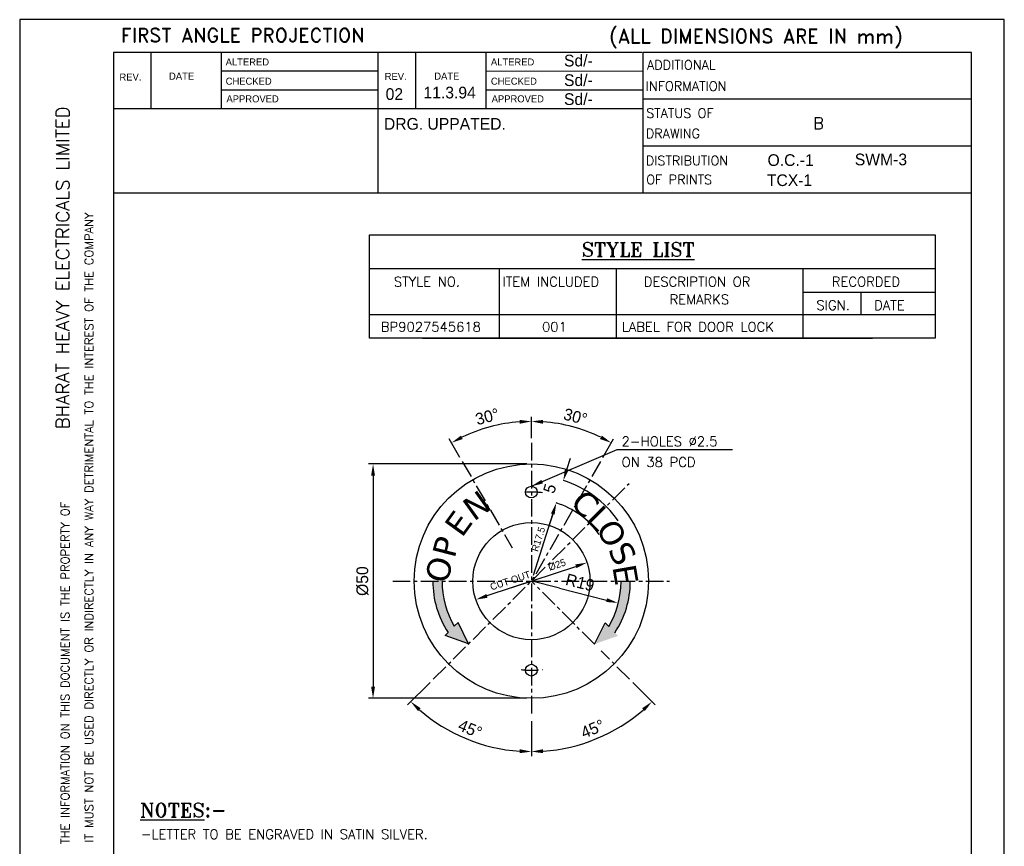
# Model space of a CAD drawing. Extents: x 817 to 1027, y 1009 to 1306.
# Tile 5 of 5: x 817 to 1027, y 1130 to 1306. Entities that reach past the tile are written whole.
import ezdxf
from ezdxf.enums import TextEntityAlignment as Align

# ---------------------------------------------------------------- set-up
doc = ezdxf.new("R2010")
doc.units = 0
doc.header["$MEASUREMENT"] = 0
doc.linetypes.add('CENTER', pattern=[2, 1.25, -0.25, 0.25, -0.25])
doc.layers.get('0').update_dxf_attribs({"linetype": 'CONTINUOUS'})
doc.layers.get('DEFPOINTS').update_dxf_attribs({"linetype": 'CONTINUOUS'})
for name, color, linetype in [('1', 3, 'CENTER'), ('4', 7, 'CONTINUOUS'), ('DIM', 1, 'CONTINUOUS'), ('TEXT', 3, 'CONTINUOUS')]:
    doc.layers.add(name, color=color, linetype=linetype)
doc.styles.add('D', font='verdana.TTF')
doc.styles.add('ROMAND', font='romand')
doc.styles.add('ROMANS', font='romans')
doc.styles.add('ROMANT', font='romant.shx')
doc.dimstyles.get("Standard").update_dxf_attribs({"dimtxt": 2.5, "dimasz": 2.5, "dimexe": 1, "dimexo": 1, "dimgap": 1, "dimtad": 1, "dimdec": 1, "dimzin": 12, "dimdsep": 46, "dimtxsty": 'Standard', "dimcen": 0.09, "dimclrd": 1, "dimclre": 1, "dimclrt": 1, "dimadec": 0, "dimazin": 3, "dimtfac": 1, "dimtdec": 1, "dimtofl": 0, "dimtmove": 0, "dimatfit": 3, "dimfxl": 0, "dimtolj": 1, "dimtzin": 0, "dimarcsym": 0})

# ---------------------------------------------------------------- blocks, each defined once
blk = doc.blocks.new('A4')
for p, q in [((0, 297), (0, 0)), ((210, 297), (0, 297)), ((210, 0), (210, 297)), ((132.79, 290), (20, 290)), ((20, 290), (20, 7)), ((28, 290), (28, 278)), ((43, 290), (43, 277.99)), ((76.4, 290), (76.4, 260)), ((84.4, 290), (84.4, 277.98)), ((99.4, 290), (99.4, 277.98)), ((133, 260), (133, 290)), ((203, 290), (133, 290)), ((203, 7), (203, 290)), ((76.4, 285.99), (43, 285.99)), ((133, 285.97), (99.4, 285.98)), ((20, 282), (20, 282)), ((76.4, 281.99), (43, 281.99)), ((133, 281.97), (99.4, 281.98)), ((203, 280), (133, 280)), ((133, 277.97), (20, 278)), ((203, 270), (133, 270)), ((203, 260), (20, 260))]:
    blk.add_line(p, q)
at = {"style": 'ROMANS'}
for tag, p, width in [('SHTNO', (13.78, 110.33), 0.8), ('REV_NO', (13.8, 101.04), 0.8), ('DRG_NO', (13.88, 72.7), 0.9)]:
    blk.add_attdef(tag, p, '', height=2.8, rotation=90, dxfattribs=dict(at, width=width))
at = {"color": 7, "style": 'ROMANS'}
for tag, height, p in [('DRN_BY', 2, (149.82, 56.82)), ('DRN_DATE', 1.5, (180.8, 56.66)), ('CHD_BY', 2, (149.82, 50.82)), ('CHD_DATE', 1.5, (180.7, 51.14)), ('APP_BY', 2, (149.82, 44.81)), ('APP_DATE', 1.5, (180.7, 44.64)), ('SCALE', 2.5, (100.77, 30.22)), ('ITNO', 2.5, (181.7, 30.87)), ('NOIT', 2.5, (197.04, 30.38)), ('REFTOASSY', 2.5, (147.44, 29.6)), ('REV_NO', 3.5, (197.3, 16.45)), ('SHTNO', 2.5, (157.79, 10.06)), ('NOSHT', 2.5, (199.43, 10.04))]:
    blk.add_attdef(tag, text='', height=height, dxfattribs=at).set_placement(p, align=Align.MIDDLE)
for tag, p, height in [('DRN_SIGN', (159.64, 55.29), 1), ('CHD_SIGN', (159.2, 49.18), 1), ('APP_SIGN', (159.2, 43.06), 1), ('TITLE1', (42.35, 16.76), 3.5), ('TITLE2', (42.35, 10.55), 3.5)]:
    blk.add_attdef(tag, p, '', height=height, dxfattribs=at)
at = {"color": 7, "style": 'ROMANS', "width": 0.8}
blk.add_attdef('WEIGHT', text='', height=2.3, dxfattribs=at).set_placement((119.67, 29.96), align=Align.MIDDLE)
at = {"color": 7, "style": 'ROMANS', "width": 1.5}
blk.add_attdef('DRG_NO', (133.59, 15.09), '', height=3.5, dxfattribs=at)
at = {"layer": 'TEXT'}
for s, height, style, p in [('FIRST ANGLE PROJECTION', 3, 'ROMAND', (21.58, 292.18)), ('(ALL DIMENSIONS ARE IN mm)', 3, 'ROMAND', (125.77, 292.01)), ('ADDITIONAL', 2, 'ROMANS', (133.78, 286.34)), ('INFORMATION', 2, 'ROMANS', (133.51, 281.82)), ('STATUS OF ', 2, 'ROMANS', (133.62, 276.06)), ('DRAWING', 2, 'ROMANS', (133.53, 271.72)), ('DISTRIBUTION', 2, 'ROMANS', (133.53, 265.92)), ('OF PRINTS', 2, 'ROMANS', (133.62, 261.87))]:
    blk.add_text(s, height=height, dxfattribs=dict(at, style=style)).set_placement(p)
for s, p in [('ALTERED', (43.93, 287.22)), ('ALTERED', (100.5, 287.22)), ('DATE', (31.85, 284.2)), ('REV.', (77.85, 284.15)), ('DATE', (88.42, 284.2)), ('REV.', (21.28, 284.01)), ('CHECKED', (43.93, 283.12)), ('CHECKED', (100.5, 283.12)), ('APPROVED', (44.1, 279.35)), ('APPROVED', (100.66, 279.35))]:
    blk.add_text(s, height=1.5, dxfattribs=at).set_placement(p)
at = {"layer": 'TEXT', "style": 'ROMAND', "width": 0.868356}
blk.add_text('BHARAT HEAVY ELECTRICALS LIMITED', height=2.8, rotation=90, dxfattribs=at).set_placement((10.57, 209.62), (10.57, 278.51), align=Align.FIT)
at = {"layer": 'TEXT', "style": 'ROMAND'}
for s, p in [('IT MUST NOT BE USED DIRECTLY OR INDIRECTLY IN ANY WAY DETRIMENTAL TO THE INTEREST OF THE COMPANY', (15.67, 121.4)), ('THE INFORMATION ON THIS DOCUMENT IS THE PROPERTY OF', (10.59, 121.04))]:
    blk.add_text(s, height=1.8, rotation=90, dxfattribs=at).set_placement(p)
blk = doc.blocks.new('*D19')
at = {"layer": 'DEFPOINTS', "color": 0}
for p in [(926.19, 1215.64), (947.02, 1206.96), (905.27, 1165.22), (926.19, 1157.23), (908, 1154.63)]:
    blk.add_point(p, dxfattribs=at)
at = {"layer": 'DIM', "color": 1, "lineweight": -2}
for p, q in [((904.57, 1164.51), (899.76, 1159.7)), ((926.19, 1156.23), (926.19, 1148.75))]:
    blk.add_line(p, q, dxfattribs=at)
blk.add_arc((926.19, 1186.13), 36.38, 228.9381, 266.0619, dxfattribs=at)
at = {"layer": 'DIM', "color": 1}
for points in [[(902.01, 1158.4), (902.58, 1159.01), (900.46, 1160.41)], [(923.7, 1150.26), (923.68, 1149.42), (926.19, 1149.75)]]:
    blk.add_solid(points, dxfattribs=at)
at = {"layer": 'DIM', "color": 1, "insert": (913.13, 1154.6), "char_height": 2.5, "attachment_point": 5, "rotation": 337.5}
blk.add_mtext('\\A1;45°', dxfattribs=at)
blk = doc.blocks.new('*D20')
at = {"layer": 'DEFPOINTS', "color": 0}
for p in [(926.19, 1215.64), (905.36, 1206.96), (947.1, 1165.22), (926.19, 1157.23), (935.61, 1150.99)]:
    blk.add_point(p, dxfattribs=at)
at = {"layer": 'DIM', "color": 1, "lineweight": -2}
for p, q in [((947.81, 1164.51), (952.62, 1159.7)), ((926.19, 1156.23), (926.19, 1148.75))]:
    blk.add_line(p, q, dxfattribs=at)
blk.add_arc((926.19, 1186.13), 36.38, 273.9381, 311.0619, dxfattribs=at)
at = {"layer": 'DIM', "color": 1}
for points in [[(949.8, 1159.01), (950.37, 1158.4), (951.91, 1160.41)], [(928.7, 1149.42), (928.67, 1150.26), (926.19, 1149.75)]]:
    blk.add_solid(points, dxfattribs=at)
at = {"layer": 'DIM', "color": 1, "insert": (939.25, 1154.6), "char_height": 2.5, "attachment_point": 5, "rotation": 22.5}
blk.add_mtext('\\A1;45°', dxfattribs=at)
blk = doc.blocks.new('*D21')
at = {"layer": 'DEFPOINTS', "color": 0}
for p in [(920.27, 1219.7), (926.19, 1215.64), (911.44, 1211.68), (926.19, 1157.23), (942.9, 1157.19)]:
    blk.add_point(p, dxfattribs=at)
at = {"layer": 'DIM', "color": 1, "lineweight": -2}
for p, q in [((926.19, 1216.64), (926.19, 1221.22)), ((910.94, 1212.55), (908.65, 1216.52))]:
    blk.add_line(p, q, dxfattribs=at)
blk.add_arc((926.19, 1186.13), 34.09, 94.2033, 115.7967, dxfattribs=at)
at = {"layer": 'DIM', "color": 1}
for points in [[(923.68, 1220.54), (923.71, 1219.71), (926.19, 1220.22)], [(911.55, 1216.45), (911.16, 1217.19), (909.15, 1215.65)]]:
    blk.add_solid(points, dxfattribs=at)
at = {"layer": 'DIM', "color": 1, "insert": (916.78, 1221.23), "char_height": 2.5, "attachment_point": 5, "rotation": 15}
blk.add_mtext('\\A1;30°', dxfattribs=at)
blk = doc.blocks.new('*D22')
at = {"layer": 'DEFPOINTS', "color": 0}
for p in [(937.85, 1218.16), (926.19, 1215.64), (940.94, 1211.68), (909.48, 1157.19), (926.19, 1157.23)]:
    blk.add_point(p, dxfattribs=at)
at = {"layer": 'DIM', "color": 1, "lineweight": -2}
for p, q in [((926.19, 1216.64), (926.19, 1221.22)), ((941.44, 1212.55), (943.73, 1216.52))]:
    blk.add_line(p, q, dxfattribs=at)
blk.add_arc((926.19, 1186.13), 34.09, 64.2033, 85.7967, dxfattribs=at)
at = {"layer": 'DIM', "color": 1}
for points in [[(928.67, 1219.71), (928.7, 1220.54), (926.19, 1220.22)], [(941.22, 1217.19), (940.83, 1216.45), (943.23, 1215.65)]]:
    blk.add_solid(points, dxfattribs=at)
at = {"layer": 'DIM', "color": 1, "insert": (935.59, 1221.23), "char_height": 2.5, "attachment_point": 5, "rotation": 345}
blk.add_mtext('\\A1;30°', dxfattribs=at)
blk = doc.blocks.new('*D23')
at = {"layer": 'DEFPOINTS', "color": 0}
for p in [(926.19, 1211.13), (892.42, 1161.13), (926.19, 1161.13)]:
    blk.add_point(p, dxfattribs=at)
at = {"layer": 'DIM', "color": 1, "lineweight": -2}
for p, q in [((925.19, 1211.13), (891.42, 1211.13)), ((892.42, 1208.63), (892.42, 1163.63)), ((925.19, 1161.13), (891.42, 1161.13))]:
    blk.add_line(p, q, dxfattribs=at)
at = {"layer": 'DIM', "color": 1}
for points in [[(892.01, 1208.63), (892.84, 1208.63), (892.42, 1211.13)], [(892.01, 1163.63), (892.84, 1163.63), (892.42, 1161.13)]]:
    blk.add_solid(points, dxfattribs=at)
at = {"layer": 'DIM', "color": 1, "insert": (890.17, 1186.13), "char_height": 2.5, "attachment_point": 5, "rotation": 90}
blk.add_mtext('\\A1;%%C50', dxfattribs=at)
blk = doc.blocks.new('*D24')
at = {"color": 1, "lineweight": -2}
for p, q in [((933.75, 1209.98), (934.5, 1212.37)), ((930.76, 1200.44), (930.01, 1198.06))]:
    blk.add_line(p, q, dxfattribs=at)
at = {"color": 1}
for points in [[(933.36, 1210.11), (934.15, 1209.86), (933, 1207.6)], [(930.36, 1200.57), (931.15, 1200.32), (931.51, 1202.83)]]:
    blk.add_solid(points, dxfattribs=at)
at = {"layer": 'DEFPOINTS', "color": 0}
for p in [(933, 1207.6), (931.51, 1202.83), (931.51, 1202.83)]:
    blk.add_point(p, dxfattribs=at)
at = {"color": 1, "insert": (930.11, 1205.89), "char_height": 2.5, "attachment_point": 5, "rotation": 72.5493}
blk.add_mtext('\\A1;5', dxfattribs=at)
blk = doc.blocks.new('*D25')
at = {"layer": 'DEFPOINTS', "color": 0}
for p in [(926.23, 1186.09), (944.67, 1181.48)]:
    blk.add_point(p, dxfattribs=at)
at = {"layer": 'DIM', "color": 1, "lineweight": -2}
blk.add_line((932.21, 1184.6), (942.24, 1182.09), dxfattribs=at)
at = {"layer": 'DIM', "color": 1}
blk.add_solid([(942.34, 1182.49), (942.14, 1181.69), (944.67, 1181.48)], dxfattribs=at)
at = {"layer": 'DIM', "color": 1, "insert": (936.56, 1185.83), "char_height": 2.5, "attachment_point": 5, "rotation": 345.9686}
blk.add_mtext('\\A1;R19', dxfattribs=at)

msp = doc.modelspace()

# ---------------------------------------------------------------- hatches: boundary and pattern name
at = {"layer": 'DIM'}
for points in [[(908.44, 1175.19), (907.77, 1174.51), (912.79, 1172.74), (910.54, 1177.29), (909.75, 1176.5, -0.133673), (907.15, 1186.13), (905.19, 1186.13, 0.151933)], [(945.32, 1186.07), (947.28, 1186.06, -0.151933), (943.99, 1175.13), (944.66, 1174.45), (939.63, 1172.69), (941.9, 1177.24), (942.69, 1176.44, 0.133673)]]:
    msp.add_hatch(color=256, dxfattribs=at).paths.add_polyline_path(points)

# ---------------------------------------------------------------- linework, layer by layer
for p, q in [((891.63, 1252.82), (1012.3, 1252.82)), ((919.34, 1252.82), (919.34, 1237.97)), ((944.25, 1252.82), (944.25, 1237.97)), ((984.18, 1237.97), (984.18, 1252.82)), ((984.18, 1247.82), (1012.3, 1247.82)), ((996.43, 1247.82), (996.43, 1243.01)), ((891.63, 1243.01), (1012.3, 1243.01)), ((902.95, 1237.97), (998.94, 1237.97))]:
    msp.add_line(p, q)
at = {"color": 1}
for p, q in [((926.66, 1187.41), (930.76, 1200.44)), ((922, 1184.74), (935.68, 1189.29)), ((927.3, 1186.5), (916.7, 1182.98))]:
    msp.add_line(p, q, dxfattribs=at)
msp.add_lwpolyline([(891.63, 1260.02), (1012.3, 1260.02), (1012.3, 1237.97), (891.63, 1237.97)], close=True)
for centre, radius in [((926.19, 1186.13), 25), ((926.19, 1205.13), 1.25), ((926.19, 1186.13), 12.5), ((926.19, 1167.13), 1.25)]:
    msp.add_circle(centre, radius)
for centre, radius, start, end in [((926.26, 1186.13), 22.5, 34.9537, 72.5493), ((926.26, 1186.13), 17.5, 34.7076, 72.5493), ((926.23, 1186.09), 19, 266.0975, 273.6419)]:
    msp.add_arc(centre, radius, start, end)
for points in [[(930.36, 1200.57), (931.15, 1200.32), (931.51, 1202.83)], [(935.55, 1189.69), (935.81, 1188.9), (938.05, 1190.08)], [(916.57, 1183.37), (916.83, 1182.58), (914.33, 1182.19)]]:
    msp.add_solid(points, dxfattribs=at)
at = {"layer": '1', "linetype": 'CENTER', "ltscale": 3}
for p, q in [((926.19, 1215.64), (926.19, 1157.23)), ((911.44, 1211.68), (922.07, 1193.27)), ((940.94, 1211.68), (926.23, 1186.09)), ((905.27, 1165.22), (947.02, 1206.96)), ((896.61, 1186.13), (955.65, 1186.13)), ((939.67, 1172.66), (926.23, 1186.09)), ((947.1, 1165.22), (941.04, 1171.28))]:
    msp.add_line(p, q, dxfattribs=at)
for start, end in [(82.9313, 96.6844), (263.3156, 277.0687)]:
    msp.add_arc((926.19, 1186.13), 19, start, end, dxfattribs=at)
at = {"layer": 'DIM'}
for p, q in [((944.51, 1214.19), (969.06, 1214.19)), ((932.21, 1184.6), (926.26, 1186.13)), ((909.75, 1176.5), (910.54, 1177.29)), ((912.79, 1172.74), (910.54, 1177.29)), ((939.63, 1172.69), (941.9, 1177.24)), ((942.69, 1176.44), (941.9, 1177.24)), ((907.77, 1174.51), (908.44, 1175.19)), ((912.79, 1172.74), (907.77, 1174.51))]:
    msp.add_line(p, q, dxfattribs=at)
for centre, radius, start, end in [((924.41, 1185.89), 19.22, 179.2611, 213.8173), ((926.15, 1186.09), 19, 179.87, 210.3251), ((926.32, 1186.09), 19, 329.4769, 359.932), ((928.05, 1185.88), 19.22, 325.9847, 0.541)]:
    msp.add_arc(centre, radius, start, end, dxfattribs=at)

# ---------------------------------------------------------------- block references
msp.add_blockref('A4', (817.06, 1008.95))

# ---------------------------------------------------------------- texts
at = {"color": 1}
for s, p in [('%%c25', (930.08, 1188.33)), ('CUT OUT', (917.68, 1184.13))]:
    msp.add_text(s, height=1.5, rotation=18.4092, dxfattribs=at).set_placement(p)
at = {"color": 1, "insert": (927.67, 1195.08), "char_height": 1.5, "attachment_point": 5, "rotation": 72.5493}
msp.add_mtext('R17.5', dxfattribs=at)
at = {"layer": '4', "style": 'ROMANS'}
for s, height, p in [('STYLE NO.', 2.058, (896.86, 1249)), ('ITEM INCLUDED', 2.0575, (920.01, 1249)), ('DESCRIPTION OR', 2.0575, (950.16, 1249)), ('RECORDED', 2.058, (990.27, 1249)), ('REMARKS', 2.058, (955.67, 1245.22)), ('SIGN.', 2.058, (986.98, 1243.99)), ('DATE', 2.058, (999.29, 1243.99)), ('BP9027545618', 2.0575, (894.08, 1239.37)), ('001', 2.058, (928.46, 1239.37)), ('LABEL FOR DOOR LOCK', 2.0575, (945.47, 1239.37)), ('2-HOLES %%c2.5 ', 2.0575, (945.43, 1214.93)), ('ON 38 PCD', 2.058, (945.43, 1210.5)), ('-LETTER TO BE ENGRAVED IN SATIN SILVER.', 2.0575, (842.89, 1131.09))]:
    msp.add_text(s, height=height, dxfattribs=at).set_placement(p)
at = {"layer": 'TEXT', "linetype": 'Continuous'}
for s, p in [('Sd/-', (933.15, 1295.97)), ('Sd/-', (933.15, 1291.79)), ('11.3.94', (903.18, 1289.14)), ('02', (895.11, 1288.82)), ('Sd/-', (933.15, 1287.74)), ('DRG. UPPATED.', (894.74, 1282.47)), ('O.C.-1', (976.56, 1274.73)), ('SWM-3', (995.17, 1274.87)), ('TCX-1', (976.42, 1270.44))]:
    msp.add_text(s, height=2.5, dxfattribs=at).set_placement(p)
at = {"layer": 'TEXT', "linetype": 'Continuous', "style": 'ROMANT'}
for s, height, p in [('B', 2.5, (986.29, 1282.59)), ('%%UNOTES%%u:-', 3, (842.72, 1135.76))]:
    msp.add_text(s, height=height, dxfattribs=at).set_placement(p)
at = {"layer": 'TEXT', "style": 'ROMANT'}
msp.add_text('%%uSTYLE LIST', height=3, dxfattribs=at).set_placement((936.94, 1255.39))
at = {"layer": 'TEXT', "linetype": 'Continuous', "style": 'D'}
for s, rotation, p in [('N', 35.6568, (913.91, 1198.76)), ('CL', 315, (934.23, 1202.61)), ('E', 54.0762, (911.37, 1195.23)), ('OS', 298.156, (939.86, 1197.55)), ('P', 75.5677, (909.82, 1190.83)), ('O', 75.5677, (908.22, 1185.38)), ('E', 279.8359, (943.43, 1189.22))]:
    msp.add_text(s, height=5, rotation=rotation, dxfattribs=at).set_placement(p)

# ---------------------------------------------------------------- dimensions: what is measured, and where the dimension line sits
dim = msp.add_aligned_dim(p1=(933, 1207.6), p2=(931.51, 1202.83), distance=0, dimstyle='Standard')
dim.commit()
dim.dimension.update_dxf_attribs({"geometry": '*D24', "text_midpoint": (930.11, 1205.89)})
at = {"layer": 'DIM'}
for base, line2, picture, middle in [((920.27, 1219.7), ((911.44, 1211.68), (942.9, 1157.19)), '*D21', (916.78, 1221.23)), ((937.85, 1218.16), ((940.94, 1211.68), (909.48, 1157.19)), '*D22', (935.59, 1221.23)), ((908, 1154.63), ((905.27, 1165.22), (947.02, 1206.96)), '*D19', (913.13, 1154.6)), ((935.61, 1150.99), ((947.1, 1165.22), (905.36, 1206.96)), '*D20', (939.25, 1154.6))]:
    dim = msp.add_angular_dim_2l(base=base, line1=((926.19, 1215.64), (926.19, 1157.23)), line2=line2, dimstyle='Standard', dxfattribs=at)
    dim.commit()
    dim.dimension.update_dxf_attribs({"geometry": picture, "text_midpoint": middle})
dim = msp.add_linear_dim(base=(892.42, 1161.13), p1=(926.19, 1211.13), p2=(926.19, 1161.13), angle=90, text='%%C<>', dimstyle='Standard', dxfattribs=at)
dim.commit()
dim.dimension.update_dxf_attribs({"geometry": '*D23', "text_midpoint": (890.17, 1186.13)})
dim = msp.add_radius_dim(center=(926.23, 1186.09), mpoint=(944.67, 1181.48), dimstyle='Standard', dxfattribs=at)
dim.commit()
dim.dimension.update_dxf_attribs({"geometry": '*D25', "text_midpoint": (936.01, 1183.65), "dimtype": 164})

# ---------------------------------------------------------------- leaders
msp.add_leader([(926.19, 1206.38), (944.51, 1214.19)], dimstyle='Standard', override={"dimgap": 1, "dimtad": 0}, dxfattribs=at)

doc.saveas('drawing.dxf')
